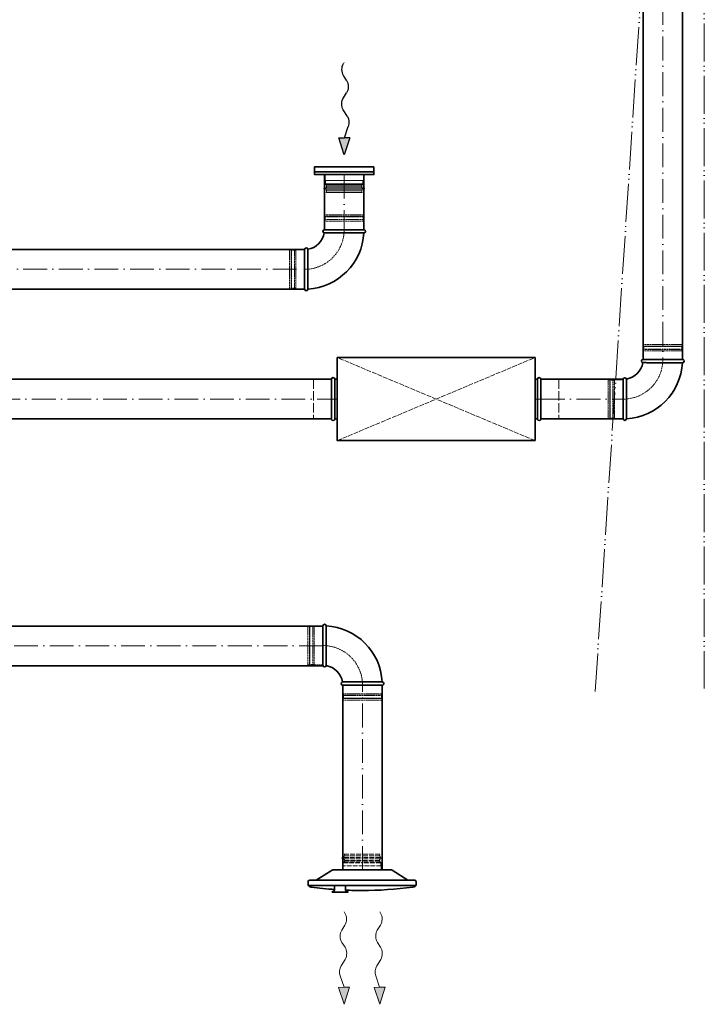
# Model space of a CAD drawing. Header units: millimetres. Extents: x -118717 to 8962, y 22910 to 145283.
# Tile 153 of 193: x -26385 to -24654, y 68395 to 70884. Entities that reach past the tile are written whole.
import ezdxf

# ---------------------------------------------------------------- set-up
doc = ezdxf.new("R2010")
doc.units = ezdxf.units.MM
for name, pattern in [('ACAD_ISO02W100', [15, 12, -3]), ('ACAD_ISO05W100', [33, 24, -3, 0, -3, 0, -3]), ('ACAD_ISO10W100', [18, 12, -3, 0, -3])]:
    doc.linetypes.add(name, pattern=pattern)
for name, color, linetype, lineweight in [('VZT_01 SUP (PŘÍVOD) - OBRYS', 5, 'Continuous', 35), ('VZT_02 SUP (PŘÍVOD) - OSA', 5, 'ACAD_ISO10W100', 5), ('VZT_05 ETA (ODVOD) - OBRYS', 6, 'Continuous', 35), ('VZT_06 ETA (ODVOD) - OSA', 6, 'ACAD_ISO10W100', 5), ('VZT_30 DISTRIBUČNÍ PRVKY - OBRYS', 1, 'Continuous', 35), ('VZT_35 TLUMIČE HLUKU - OBRYS', 1, 'Continuous', 35), ('VZT_36 TLUMIČE HLUKU - OSA', 1, 'ACAD_ISO10W100', 5), ('VZT_37 TLUMIČE HLUKU - DETAIL', 8, 'ACAD_ISO02W100', 5), ('VZT_50 POPIS - OBECNE', 7, 'Continuous', 13), ('VZT_POŽADAVKY NA STAVBU - PODHLEDY', 4, 'ACAD_ISO05W100', 5)]:
    doc.layers.add(name, color=color, linetype=linetype, lineweight=lineweight)
for name, color, linetype, lineweight, plot in [('VZT_03 SUP (PŘÍVOD) - NETISK', 8, 'ACAD_ISO02W100', 5, False), ('VZT_07 ETA (ODVOD) - NETISK', 8, 'ACAD_ISO02W100', 5, False), ('VZT_34 DISTRIBUČNÍ PRVKY - NETISK', 8, 'ACAD_ISO02W100', 5, False), ('VZT_39 TLUMIČE HLUKU - NETISK', 8, 'ACAD_ISO02W100', 5, False)]:
    doc.layers.add(name, color=color, linetype=linetype, lineweight=lineweight, plot=plot)

msp = doc.modelspace()

# ---------------------------------------------------------------- linework, layer by layer
at = {"lineweight": 13}
for p, q in [((-25562.3, 68626), (-25564.1, 68629.1)), ((-25472.3, 68626), (-25474.1, 68629.1))]:
    msp.add_line(p, q, dxfattribs=at)
at = {"color": 0, "lineweight": 13}
for p, q in [((-25570.5, 68582.9), (-25562.4, 68595.9)), ((-25480.5, 68582.9), (-25472.4, 68595.9)), ((-25562.2, 68540), (-25570.1, 68551.9)), ((-25472.2, 68540), (-25480.1, 68551.9)), ((-25572.1, 68492.5), (-25561.7, 68509)), ((-25482.1, 68492.5), (-25471.7, 68509)), ((-25564.7, 68438.4), (-25574.4, 68467.1)), ((-25474.7, 68438.4), (-25484.4, 68467.1)), ((-25578.7, 68438.3), (-25564.7, 68438.4)), ((-25578.7, 68438.3), (-25564.1, 68395.4)), ((-25550.7, 68438.6), (-25564.7, 68438.4)), ((-25564.1, 68395.4), (-25550.7, 68438.6)), ((-25488.7, 68438.3), (-25474.7, 68438.4)), ((-25488.7, 68438.3), (-25474.1, 68395.4)), ((-25460.7, 68438.6), (-25474.7, 68438.4)), ((-25474.1, 68395.4), (-25460.7, 68438.6))]:
    msp.add_line(p, q, dxfattribs=at)
at = {"color": 8, "lineweight": 5}
for points in [[(-25515.8, 70492.6), (-25515.8, 70477.6), (-25612.8, 70477.6), (-25612.8, 70492.6)], [(-25515.8, 70492.6), (-25612.8, 70492.6)], [(-25611.8, 70469.7), (-25564.3, 70469.7)], [(-25609.9, 70467.1), (-25564.3, 70467.1)], [(-25608.2, 70463.4), (-25564.3, 70463.4)], [(-25516.8, 70469.7), (-25564.3, 70469.7)], [(-25518.8, 70467.1), (-25564.3, 70467.1)], [(-25520.4, 70463.4), (-25564.3, 70463.4)], [(-25608.1, 70451.5), (-25609.5, 70447.6), (-25564.3, 70447.6)], [(-25609, 70451.7), (-25564.3, 70451.7)], [(-25519.6, 70451.7), (-25564.3, 70451.7)], [(-25520.6, 70451.5), (-25519.2, 70447.6), (-25564.3, 70447.6)]]:
    msp.add_lwpolyline(points, dxfattribs=at)
for points in [[(-25616.4, 70457.7), (-25610.5, 70459.1, -0.058981), (-25609.9, 70459.2), (-25564.3, 70459.2)], [(-25611.8, 70477.6), (-25611.8, 70469.7, 0.291473), (-25610.3, 70467.3, 0.291473)], [(-25512.2, 70457.7), (-25518.2, 70459.1, 0.058981), (-25518.8, 70459.2), (-25564.3, 70459.2)], [(-25516.8, 70477.6), (-25516.8, 70469.7, -0.291473), (-25518.4, 70467.3, -0.291473)], [(-25616.4, 70457.7), (-25610.7, 70456.3, 0.060863), (-25610.1, 70456.2), (-25564.3, 70456.2)], [(-25512.2, 70457.7), (-25517.9, 70456.3, -0.060863), (-25518.6, 70456.2), (-25564.3, 70456.2)]]:
    msp.add_lwpolyline(points, format="xyb", dxfattribs=at)
for centre, radius, start, end in [((-25600, 70457), 10.5, 142.1622, 210.2824), ((-25612.1, 70463.9), 3.88, 353.3265, 62.5007), ((-25516.6, 70463.9), 3.88, 117.4993, 186.6735), ((-25528.7, 70457), 10.5, 329.7176, 37.8378)]:
    msp.add_arc(centre, radius, start, end, dxfattribs=at)
at = {"color": 0, "lineweight": 13}
for centre, start_param, end_param in [((-25571.9, 68611.2), 0.766537, 2.320574), ((-25481.9, 68611.2), 0.766537, 2.320574), ((-25561, 68567.5), 3.908129, 5.516649), ((-25471, 68567.5), 3.908129, 5.516649), ((-25571.3, 68524.4), 0.766537, 2.375056), ((-25481.3, 68524.4), 0.766537, 2.375056), ((-25562.6, 68477.1), 3.908129, 5.191299), ((-25472.6, 68477.1), 3.908129, 5.191299)]:
    msp.add_ellipse(centre, major_axis=(0.3, -21.5), ratio=0.625, start_param=start_param, end_param=end_param, dxfattribs=at)
for points in [[(-25578.7, 68438.3), (-25550.7, 68438.6), (-25564.1, 68395.4)], [(-25488.7, 68438.3), (-25460.7, 68438.6), (-25474.1, 68395.4)]]:
    msp.add_solid(points, dxfattribs=at)
at = {"layer": 'VZT_01 SUP (PŘÍVOD) - OBRYS'}
for p, q in [((-25617.9, 69352.2), (-25617.9, 69252.2)), ((-25609.9, 69352.2), (-25609.9, 69302)), ((-25567.9, 69202.2), (-25467.9, 69202.2)), ((-25467.9, 69210.2), (-25518.1, 69210.2))]:
    msp.add_line(p, q, dxfattribs=at)
for points in [[(-26616.1, 69351.2), (-25617.9, 69351.2)], [(-26616.1, 69251.2), (-25617.9, 69251.2)], [(-25567.9, 69202.2), (-25567.9, 68735.1)], [(-25467.9, 69202.2), (-25467.9, 68735.1)]]:
    msp.add_lwpolyline(points, dxfattribs=at)
for centre, radius, start, end in [((-25613.9, 69352.2), 4, 0, 180), ((-25617.9, 69202.2), 150, 3.0572, 86.9428), ((-25613.9, 69252.2), 4, 180, 350.8522), ((-25617.9, 69202.2), 50, 9.1478, 80.8522), ((-25567.9, 69206.2), 4, 99.1478, 270), ((-25467.9, 69206.2), 4, 270, 90)]:
    msp.add_arc(centre, radius, start, end, dxfattribs=at)
for points, knots in [([(-25609.9, 69302), (-25609.9, 69295.7), (-25609.9, 69289.4), (-25609.9, 69277.3), (-25609.9, 69271.7), (-25609.9, 69262.2), (-25609.9, 69258.4), (-25609.9, 69253.1), (-25610, 69251.7), (-25610, 69251.6), (-25610, 69251.6), (-25610, 69251.6)], [78.71119, 78.71119, 78.71119, 78.71119, 97.804615, 97.804615, 117.523893, 117.523893, 137.264303, 137.264303, 156.831737, 156.831737, 157.874915, 157.874915, 157.874915, 157.874915]), ([(-25568.5, 69210.1), (-25568.5, 69210.1), (-25567.4, 69210.2), (-25562.9, 69210.2), (-25559.5, 69210.2), (-25550.6, 69210.2), (-25545.2, 69210.2), (-25533.3, 69210.2), (-25526.8, 69210.2), (-25519.5, 69210.2), (-25518.8, 69210.2), (-25518.1, 69210.2)], [157.874915, 157.874915, 157.874915, 157.874915, 176.103874, 176.103874, 195.460379, 195.460379, 215.101284, 215.101284, 234.82164, 234.82164, 237.034743, 237.034743, 237.034743, 237.034743])]:
    msp.add_open_spline(points, degree=3, knots=knots, dxfattribs=at)
at = {"layer": 'VZT_02 SUP (PŘÍVOD) - OSA', "ltscale": 5}
for points in [[(-25617.9, 69301.2), (-26616.1, 69301.2)], [(-25517.9, 68735.1), (-25517.9, 69202.2)]]:
    msp.add_lwpolyline(points, dxfattribs=at)
at = {"layer": 'VZT_02 SUP (PŘÍVOD) - OSA', "ltscale": 0.3}
msp.add_lwpolyline([(-25517.9, 69202.2), (-25517.9, 69202.2, 0.414214), (-25617.9, 69302.2), (-25617.9, 69302.2)], format="xyb", dxfattribs=at)
at = {"layer": 'VZT_03 SUP (PŘÍVOD) - NETISK', "ltscale": 0.4}
for p, q in [((-25655.9, 69351.2), (-25655.9, 69253.2)), ((-25651.9, 69351.2), (-25655.9, 69351.2)), ((-25651.9, 69351.2), (-25651.9, 69253.2)), ((-25651.4, 69350.2), (-25651.9, 69350.2)), ((-25651.4, 69352.2), (-25651.4, 69252.2)), ((-25650.9, 69352.2), (-25651.4, 69352.2)), ((-25650.9, 69352.2), (-25650.9, 69252.2)), ((-25643.9, 69350.2), (-25650.9, 69350.2)), ((-25643.9, 69352.2), (-25643.9, 69252.2)), ((-25643.4, 69352.2), (-25643.9, 69352.2)), ((-25643.4, 69352.2), (-25643.4, 69252.2)), ((-25639.9, 69350.2), (-25643.4, 69350.2)), ((-25639.9, 69351.2), (-25639.9, 69253.2)), ((-25617.9, 69351.2), (-25639.9, 69351.2)), ((-25651.9, 69253.2), (-25655.9, 69253.2)), ((-25651.4, 69254.2), (-25651.9, 69254.2)), ((-25650.9, 69252.2), (-25651.4, 69252.2)), ((-25643.9, 69254.2), (-25650.9, 69254.2)), ((-25643.4, 69252.2), (-25643.9, 69252.2)), ((-25639.9, 69254.2), (-25643.4, 69254.2)), ((-25617.9, 69253.2), (-25639.9, 69253.2)), ((-25566.9, 69180.2), (-25566.9, 69202.2)), ((-25468.9, 69180.2), (-25468.9, 69202.2)), ((-25467.9, 69176.7), (-25567.9, 69176.7)), ((-25567.9, 69176.2), (-25567.9, 69176.7)), ((-25467.9, 69176.2), (-25567.9, 69176.2)), ((-25467.9, 69169.2), (-25567.9, 69169.2)), ((-25567.9, 69168.7), (-25567.9, 69169.2)), ((-25467.9, 69168.7), (-25567.9, 69168.7)), ((-25468.9, 69180.2), (-25566.9, 69180.2)), ((-25468.9, 69168.2), (-25566.9, 69168.2)), ((-25566.9, 69164.2), (-25566.9, 69168.2)), ((-25565.9, 69176.7), (-25565.9, 69180.2)), ((-25565.9, 69169.2), (-25565.9, 69176.2)), ((-25565.9, 69168.2), (-25565.9, 69168.7)), ((-25469.9, 69176.7), (-25469.9, 69180.2)), ((-25469.9, 69169.2), (-25469.9, 69176.2)), ((-25469.9, 69168.2), (-25469.9, 69168.7)), ((-25468.9, 69164.2), (-25468.9, 69168.2)), ((-25467.9, 69176.2), (-25467.9, 69176.7)), ((-25467.9, 69168.7), (-25467.9, 69169.2)), ((-25468.9, 69164.2), (-25566.9, 69164.2))]:
    msp.add_line(p, q, dxfattribs=at)
at = {"layer": 'VZT_05 ETA (ODVOD) - OBRYS'}
for p, q in [((-25614.3, 70353.3), (-25514.3, 70353.3)), ((-25514.3, 70345.3), (-25564.5, 70345.3)), ((-25664.3, 70203.3), (-25664.3, 70303.3)), ((-25656.3, 70203.3), (-25656.3, 70253.5)), ((-24808.7, 70025.3), (-24708.7, 70025.3)), ((-24708.7, 70017.3), (-24758.9, 70017.3)), ((-24858.7, 69875.3), (-24858.7, 69975.3)), ((-24850.7, 69875.3), (-24850.7, 69925.5))]:
    msp.add_line(p, q, dxfattribs=at)
for points in [[(-24808.7, 70025.3), (-24808.7, 73003.8)], [(-24708.7, 70025.3), (-24708.7, 73003.8)], [(-25614.3, 70353.3), (-25614.3, 70492.5)], [(-25514.3, 70353.3), (-25514.3, 70492.5)], [(-25664.3, 70303.3), (-27546.9, 70303.3)], [(-25664.3, 70203.3), (-27546.9, 70203.3)], [(-25596.7, 69975.3), (-27525.1, 69975.3)], [(-24858.7, 69975.3), (-25066.7, 69975.3)], [(-25596.7, 69875.3), (-27525.1, 69875.3)], [(-24858.7, 69875.3), (-25066.7, 69875.3)]]:
    msp.add_lwpolyline(points, dxfattribs=at)
for centre, radius, start, end in [((-25664.3, 70353.3), 50, 279.1478, 350.8522), ((-25664.3, 70353.3), 150, 273.0572, 356.9428), ((-25614.3, 70349.3), 4, 90, 260.8522), ((-25514.3, 70349.3), 4, 270, 90), ((-25660.3, 70303.3), 4, 9.1478, 180), ((-25660.3, 70203.3), 4, 180, 0), ((-24858.7, 70025.3), 50, 279.1478, 350.8522), ((-24858.7, 70025.3), 150, 273.0572, 356.9428), ((-24808.7, 70021.3), 4, 90, 260.8522), ((-24708.7, 70021.3), 4, 270, 90), ((-24854.7, 69975.3), 4, 9.1478, 180), ((-24854.7, 69875.3), 4, 180, 0)]:
    msp.add_arc(centre, radius, start, end, dxfattribs=at)
for points, knots in [([(-25615, 70345.4), (-25615, 70345.4), (-25613.8, 70345.4), (-25609.4, 70345.4), (-25605.9, 70345.3), (-25597, 70345.3), (-25591.6, 70345.3), (-25579.7, 70345.3), (-25573.3, 70345.3), (-25566, 70345.3), (-25565.2, 70345.3), (-25564.5, 70345.3)], [157.874915, 157.874915, 157.874915, 157.874915, 176.103874, 176.103874, 195.460379, 195.460379, 215.101284, 215.101284, 234.82164, 234.82164, 237.034743, 237.034743, 237.034743, 237.034743]), ([(-25656.3, 70253.5), (-25656.3, 70259.8), (-25656.3, 70266.2), (-25656.3, 70278.2), (-25656.3, 70283.8), (-25656.3, 70293.3), (-25656.4, 70297.1), (-25656.4, 70302.4), (-25656.4, 70303.8), (-25656.4, 70304), (-25656.4, 70304), (-25656.4, 70304)], [78.71119, 78.71119, 78.71119, 78.71119, 97.804615, 97.804615, 117.523893, 117.523893, 137.264303, 137.264303, 156.831737, 156.831737, 157.874915, 157.874915, 157.874915, 157.874915]), ([(-24809.4, 70017.4), (-24809.4, 70017.4), (-24808.3, 70017.4), (-24803.8, 70017.4), (-24800.3, 70017.3), (-24791.4, 70017.3), (-24786.1, 70017.3), (-24774.1, 70017.3), (-24767.7, 70017.3), (-24760.4, 70017.3), (-24759.6, 70017.3), (-24758.9, 70017.3)], [157.874915, 157.874915, 157.874915, 157.874915, 176.103874, 176.103874, 195.460379, 195.460379, 215.101284, 215.101284, 234.82164, 234.82164, 237.034743, 237.034743, 237.034743, 237.034743]), ([(-24850.7, 69925.5), (-24850.7, 69931.8), (-24850.7, 69938.2), (-24850.7, 69950.2), (-24850.7, 69955.8), (-24850.8, 69965.3), (-24850.8, 69969.1), (-24850.8, 69974.4), (-24850.8, 69975.8), (-24850.8, 69976), (-24850.8, 69976), (-24850.8, 69976)], [78.71119, 78.71119, 78.71119, 78.71119, 97.804615, 97.804615, 117.523893, 117.523893, 137.264303, 137.264303, 156.831737, 156.831737, 157.874915, 157.874915, 157.874915, 157.874915])]:
    msp.add_open_spline(points, degree=3, knots=knots, dxfattribs=at)
at = {"layer": 'VZT_06 ETA (ODVOD) - OSA', "ltscale": 5}
for points in [[(-24758.7, 73003.8), (-24758.7, 70025.3)], [(-25564.3, 70492.5), (-25564.3, 70353.3)], [(-27546.9, 70253.3), (-25664.3, 70253.3)], [(-27525.1, 69925.3), (-25596.7, 69925.3)], [(-25066.7, 69925.3), (-24858.7, 69925.3)]]:
    msp.add_lwpolyline(points, dxfattribs=at)
at = {"layer": 'VZT_06 ETA (ODVOD) - OSA', "ltscale": 0.3}
for points in [[(-25564.3, 70353.3), (-25564.3, 70353.3, -0.414214), (-25664.3, 70253.3), (-25664.3, 70253.3)], [(-24758.7, 70025.3), (-24758.7, 70025.3, -0.414214), (-24858.7, 69925.3), (-24858.7, 69925.3)]]:
    msp.add_lwpolyline(points, format="xyb", dxfattribs=at)
at = {"layer": 'VZT_07 ETA (ODVOD) - NETISK', "ltscale": 0.4}
for p, q in [((-25514.3, 70386.8), (-25614.3, 70386.8)), ((-25614.3, 70386.8), (-25614.3, 70386.3)), ((-25514.3, 70386.3), (-25614.3, 70386.3)), ((-25515.3, 70391.3), (-25613.3, 70391.3)), ((-25613.3, 70391.3), (-25613.3, 70387.3)), ((-25515.3, 70387.3), (-25613.3, 70387.3)), ((-25612.3, 70387.3), (-25612.3, 70386.8)), ((-25612.3, 70386.3), (-25612.3, 70379.3)), ((-25516.3, 70387.3), (-25516.3, 70386.8)), ((-25516.3, 70386.3), (-25516.3, 70379.3)), ((-25515.3, 70391.3), (-25515.3, 70387.3)), ((-25514.3, 70386.8), (-25514.3, 70386.3)), ((-25514.3, 70379.3), (-25614.3, 70379.3)), ((-25614.3, 70379.3), (-25614.3, 70378.8)), ((-25514.3, 70378.8), (-25614.3, 70378.8)), ((-25515.3, 70375.3), (-25613.3, 70375.3)), ((-25613.3, 70375.3), (-25613.3, 70353.3)), ((-25612.3, 70378.8), (-25612.3, 70375.3)), ((-25516.3, 70378.8), (-25516.3, 70375.3)), ((-25515.3, 70375.3), (-25515.3, 70353.3)), ((-25514.3, 70379.3), (-25514.3, 70378.8)), ((-25702.3, 70204.3), (-25702.3, 70302.3)), ((-25698.3, 70302.3), (-25702.3, 70302.3)), ((-25698.3, 70204.3), (-25698.3, 70302.3)), ((-25697.8, 70301.3), (-25698.3, 70301.3)), ((-25697.8, 70203.3), (-25697.8, 70303.3)), ((-25697.3, 70303.3), (-25697.8, 70303.3)), ((-25697.3, 70203.3), (-25697.3, 70303.3)), ((-25690.3, 70301.3), (-25697.3, 70301.3)), ((-25690.3, 70203.3), (-25690.3, 70303.3)), ((-25689.8, 70303.3), (-25690.3, 70303.3)), ((-25689.8, 70203.3), (-25689.8, 70303.3)), ((-25686.3, 70301.3), (-25689.8, 70301.3)), ((-25686.3, 70204.3), (-25686.3, 70302.3)), ((-25664.3, 70302.3), (-25686.3, 70302.3)), ((-25698.3, 70204.3), (-25702.3, 70204.3)), ((-25697.8, 70205.3), (-25698.3, 70205.3)), ((-25697.3, 70203.3), (-25697.8, 70203.3)), ((-25690.3, 70205.3), (-25697.3, 70205.3)), ((-25689.8, 70203.3), (-25690.3, 70203.3)), ((-25686.3, 70205.3), (-25689.8, 70205.3)), ((-25664.3, 70204.3), (-25686.3, 70204.3)), ((-24709.7, 70063.3), (-24807.7, 70063.3)), ((-24807.7, 70063.3), (-24807.7, 70059.3)), ((-24709.7, 70063.3), (-24709.7, 70059.3)), ((-24708.7, 70058.8), (-24808.7, 70058.8)), ((-24808.7, 70058.8), (-24808.7, 70058.3)), ((-24708.7, 70058.3), (-24808.7, 70058.3)), ((-24708.7, 70051.3), (-24808.7, 70051.3)), ((-24808.7, 70051.3), (-24808.7, 70050.8)), ((-24708.7, 70050.8), (-24808.7, 70050.8)), ((-24709.7, 70059.3), (-24807.7, 70059.3)), ((-24709.7, 70047.3), (-24807.7, 70047.3)), ((-24807.7, 70047.3), (-24807.7, 70025.3)), ((-24806.7, 70059.3), (-24806.7, 70058.8)), ((-24806.7, 70058.3), (-24806.7, 70051.3)), ((-24806.7, 70050.8), (-24806.7, 70047.3)), ((-24710.7, 70059.3), (-24710.7, 70058.8)), ((-24710.7, 70058.3), (-24710.7, 70051.3)), ((-24710.7, 70050.8), (-24710.7, 70047.3)), ((-24709.7, 70047.3), (-24709.7, 70025.3)), ((-24708.7, 70058.8), (-24708.7, 70058.3)), ((-24708.7, 70051.3), (-24708.7, 70050.8)), ((-24896.7, 69876.3), (-24896.7, 69974.3)), ((-24892.7, 69974.3), (-24896.7, 69974.3)), ((-24892.7, 69876.3), (-24892.7, 69974.3)), ((-24892.2, 69973.3), (-24892.7, 69973.3)), ((-24892.2, 69875.3), (-24892.2, 69975.3)), ((-24891.7, 69975.3), (-24892.2, 69975.3)), ((-24891.7, 69875.3), (-24891.7, 69975.3)), ((-24884.7, 69973.3), (-24891.7, 69973.3)), ((-24884.7, 69875.3), (-24884.7, 69975.3)), ((-24884.2, 69975.3), (-24884.7, 69975.3)), ((-24884.2, 69875.3), (-24884.2, 69975.3)), ((-24880.7, 69973.3), (-24884.2, 69973.3)), ((-24880.7, 69876.3), (-24880.7, 69974.3)), ((-24858.7, 69974.3), (-24880.7, 69974.3)), ((-24892.7, 69876.3), (-24896.7, 69876.3)), ((-24892.2, 69877.3), (-24892.7, 69877.3)), ((-24891.7, 69875.3), (-24892.2, 69875.3)), ((-24884.7, 69877.3), (-24891.7, 69877.3)), ((-24884.2, 69875.3), (-24884.7, 69875.3)), ((-24880.7, 69877.3), (-24884.2, 69877.3)), ((-24858.7, 69876.3), (-24880.7, 69876.3))]:
    msp.add_line(p, q, dxfattribs=at)
at = {"layer": 'VZT_30 DISTRIBUČNÍ PRVKY - OBRYS'}
msp.add_lwpolyline([(-25489.3, 70512.6), (-25639.3, 70512.6), (-25639.3, 70492.6), (-25489.3, 70492.6)], close=True, dxfattribs=at)
msp.add_lwpolyline([(-25639.3, 70499.4), (-25489.3, 70499.4)], dxfattribs=at)
for points in [[(-25635.2, 68709.1), (-25594.8, 68734.5, -0.141374), (-25592.8, 68735.1), (-25445.4, 68735.1, -0.141374), (-25443.4, 68734.5), (-25403, 68709.1)], [(-25382.6, 68696.1), (-25655.6, 68696.1), (-25655.6, 68705.3, -0.414214), (-25651.8, 68709.1), (-25386.5, 68709.1, -0.414214), (-25382.6, 68705.3), (-25382.6, 68696.1)], [(-25588.4, 68685.6, -0.015115), (-25647.7, 68691.6), (-25650.6, 68692.2, -0.36397), (-25653.1, 68695.1), (-25653.1, 68696.1)], [(-25588.4, 68696.1), (-25588.4, 68683.7, -0.267949), (-25588.6, 68683.3), (-25594.3, 68680, 0.267949), (-25594.5, 68679.6), (-25594.5, 68679), (-25554.9, 68679), (-25554.9, 68679.6, 0.267949), (-25555.1, 68680), (-25560.9, 68683.3, -0.267949), (-25561.1, 68683.7), (-25561.1, 68696.1)], [(-25519.1, 68683.1, 0.0327), (-25390.6, 68691.6), (-25387.6, 68692.2, 0.36397), (-25385.1, 68695.1), (-25385.1, 68696.1)], [(-25519.1, 68683.1, -0.010645), (-25561.1, 68684.1, -0.010645)]]:
    msp.add_lwpolyline(points, format="xyb", dxfattribs=at)
at = {"layer": 'VZT_34 DISTRIBUČNÍ PRVKY - NETISK'}
for points in [[(-25562.8, 68771.2), (-25564.3, 68775.1), (-25519.1, 68775.1)], [(-25563.8, 68771), (-25519.1, 68771)], [(-25475.4, 68771.2), (-25474, 68775.1), (-25519.1, 68775.1)], [(-25474.4, 68771), (-25519.1, 68771)], [(-25470.6, 68735.1), (-25470.6, 68745.1), (-25567.6, 68745.1), (-25567.6, 68735.1)], [(-25566.6, 68753), (-25519.1, 68753)], [(-25564.7, 68755.7), (-25519.1, 68755.7)], [(-25563, 68759.3), (-25519.1, 68759.3)], [(-25475.2, 68759.3), (-25519.1, 68759.3)], [(-25473.6, 68755.7), (-25519.1, 68755.7)], [(-25471.6, 68753), (-25519.1, 68753)], [(-25470.6, 68735.1), (-25567.6, 68735.1)]]:
    msp.add_lwpolyline(points, dxfattribs=at)
for points in [[(-25571.2, 68765), (-25565.5, 68766.4, -0.060863), (-25564.9, 68766.5), (-25519.1, 68766.5)], [(-25571.2, 68765), (-25565.3, 68763.6, 0.058981), (-25564.7, 68763.5), (-25519.1, 68763.5)], [(-25566.6, 68745.1), (-25566.6, 68753, -0.291473), (-25565.1, 68755.4, -0.291473)], [(-25467, 68765), (-25472.7, 68766.4, 0.060863), (-25473.4, 68766.5), (-25519.1, 68766.5)], [(-25467, 68765), (-25472.9, 68763.6, -0.058981), (-25473.6, 68763.5), (-25519.1, 68763.5)], [(-25471.6, 68745.1), (-25471.6, 68753, 0.291473), (-25473.1, 68755.4, 0.291473)]]:
    msp.add_lwpolyline(points, format="xyb", dxfattribs=at)
for centre, radius, start, end in [((-25554.8, 68765.7), 10.5, 149.7176, 217.8378), ((-25483.5, 68765.7), 10.5, 322.1622, 30.2824), ((-25566.9, 68758.8), 3.88, 297.4993, 6.6735), ((-25471.4, 68758.8), 3.88, 173.3265, 242.5007)]:
    msp.add_arc(centre, radius, start, end, dxfattribs=at)
at = {"layer": 'VZT_35 TLUMIČE HLUKU - OBRYS'}
for p, q in [((-25596.7, 69975.3), (-25596.7, 69875.3)), ((-25066.7, 69975.3), (-25066.7, 69875.3))]:
    msp.add_line(p, q, dxfattribs=at)
msp.add_lwpolyline([(-25081.7, 69820.3), (-25581.7, 69820.3), (-25581.7, 70030.3), (-25081.7, 70030.3)], close=True, dxfattribs=at)
for points in [[(-25587.7, 69975.3), (-25587.7, 69875.3)], [(-25587.7, 69975.3), (-25581.7, 69975.3)], [(-25075.7, 69975.3), (-25081.7, 69975.3)], [(-25075.7, 69975.3), (-25075.7, 69875.3)], [(-25587.7, 69875.3), (-25581.7, 69875.3)], [(-25075.7, 69875.3), (-25081.7, 69875.3)]]:
    msp.add_lwpolyline(points, dxfattribs=at)
for centre, start, end in [((-25592.2, 69975.3), 0, 180), ((-25071.2, 69975.3), 0, 180), ((-25592.2, 69875.3), 180, 0), ((-25071.2, 69875.3), 180, 0)]:
    msp.add_arc(centre, 4.5, start, end, dxfattribs=at)
at = {"layer": 'VZT_36 TLUMIČE HLUKU - OSA', "ltscale": 5}
for points in [[(-25596.7, 69925.3), (-25581.7, 69925.3)], [(-25066.7, 69925.3), (-25081.7, 69925.3)], [(-25066.7, 69925.3), (-25081.7, 69925.3)], [(-25066.7, 69925.3), (-25081.7, 69925.3)]]:
    msp.add_lwpolyline(points, dxfattribs=at)
at = {"layer": 'VZT_37 TLUMIČE HLUKU - DETAIL', "lineweight": 5}
for points in [[(-25081.7, 69820.3), (-25581.7, 70030.3)], [(-25581.7, 69820.3), (-25081.7, 70030.3)]]:
    msp.add_lwpolyline(points, dxfattribs=at)
at = {"layer": 'VZT_39 TLUMIČE HLUKU - NETISK', "ltscale": 2}
for points in [[(-25596.7, 69975.3), (-25641.7, 69975.3), (-25641.7, 69875.3), (-25596.7, 69875.3)], [(-25066.7, 69975.3), (-25021.7, 69975.3), (-25021.7, 69875.3), (-25066.7, 69875.3)]]:
    msp.add_lwpolyline(points, dxfattribs=at)
at = {"layer": 'VZT_50 POPIS - OBECNE'}
msp.add_line((-25566.2, 70773.1), (-25564.3, 70776.2), dxfattribs=at)
at = {"layer": 'VZT_50 POPIS - OBECNE', "color": 0, "lineweight": -2}
for p, q in [((-25557.9, 70730), (-25566.1, 70743)), ((-25566.3, 70687.1), (-25558.3, 70699.1)), ((-25556.3, 70639.6), (-25566.7, 70656.2)), ((-25563.8, 70585.6), (-25554, 70614.2)), ((-25564.3, 70542.6), (-25577.7, 70585.8)), ((-25577.7, 70585.8), (-25563.8, 70585.6)), ((-25549.8, 70585.4), (-25564.3, 70542.6)), ((-25549.8, 70585.4), (-25563.8, 70585.6))]:
    msp.add_line(p, q, dxfattribs=at)
at = {"layer": 'VZT_50 POPIS - OBECNE', "color": 0, "lineweight": -2, "extrusion": (0, 0, -1)}
for centre, start_param, end_param in [((-25556.5, 70758.4), 0.766537, 2.320574), ((-25567.4, 70714.7), 3.908129, 5.516649), ((-25557.2, 70671.5), 0.766537, 2.375056), ((-25565.8, 70624.3), 3.908129, 5.191299)]:
    msp.add_ellipse(centre, major_axis=(-0.3, -21.5), ratio=0.625, start_param=start_param, end_param=end_param, dxfattribs=at)
at = {"layer": 'VZT_50 POPIS - OBECNE', "color": 0, "lineweight": -2}
msp.add_solid([(-25549.8, 70585.4), (-25577.7, 70585.8), (-25564.3, 70542.6)], dxfattribs=at)
at = {"layer": 'VZT_POŽADAVKY NA STAVBU - PODHLEDY', "ltscale": 4}
for p, q in [((-24929.6, 69186.2), (-24654.3, 73386.5)), ((-24654.3, 73386.5), (-24653.7, 69193.4))]:
    msp.add_line(p, q, dxfattribs=at)

doc.saveas('drawing.dxf')
